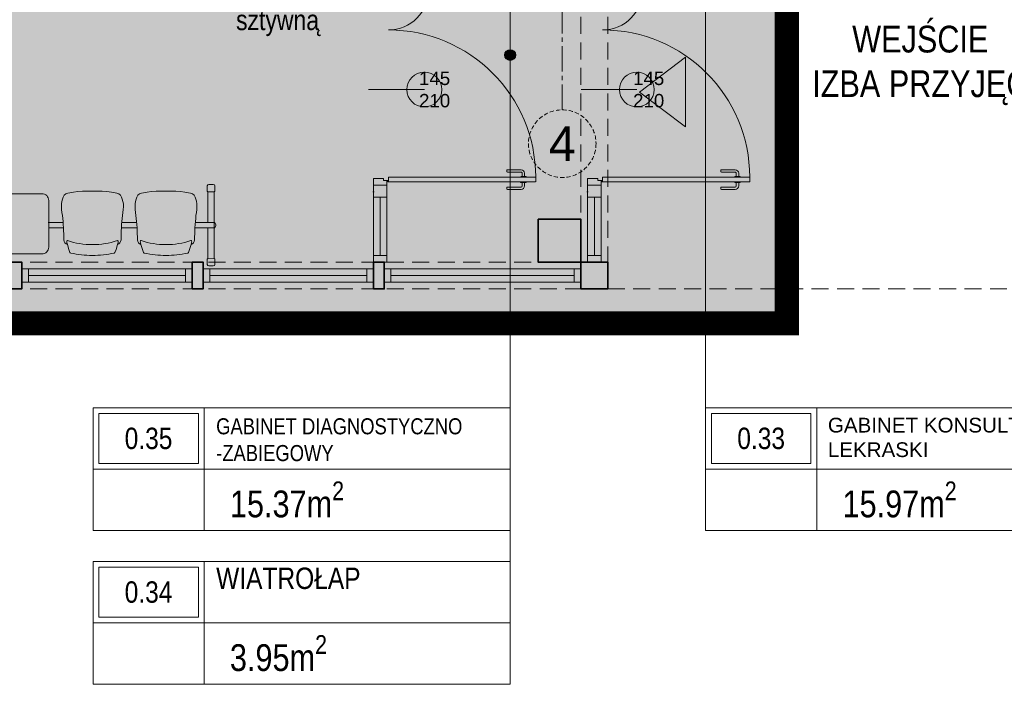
# Model space of a CAD drawing. Header units: millimetres. Extents: x -9409 to 0, y -5353 to 3057.
# Tile 12 of 256: x -8618 to -7882, y -3999 to -3502. Entities that reach past the tile are written whole.
import ezdxf
from ezdxf.enums import TextEntityAlignment as Align

# ---------------------------------------------------------------- set-up
doc = ezdxf.new("R2010")
doc.units = ezdxf.units.MM
for name, pattern in [('ACAD_ISO02W100', [15, 12, -3]), ('CACHE2', [4.7625, 3.175, -1.5875]), ('CENTER2', [28.575, 19.05, -3.175, 3.175, -3.175]), ('DASHED', [19.05, 12.7, -6.35]), ('DASHED2', [0.375, 0.25, -0.125])]:
    doc.linetypes.add(name, pattern=pattern)
for name, color, linetype in [('_okna last okna', 251, 'Continuous'), ('aranżacja Martela', 6, 'Continuous'), ('sq_sc.kurtynowa', 4, 'Continuous')]:
    doc.layers.add(name, color=color, linetype=linetype)
for name, color, linetype, lineweight in [('A-AREA-____-IDEN', 81, 'Continuous', 5), ('A-AREA-IDEN', 7, 'Continuous', 9), ('SQ_Drzwi', 170, 'Continuous', 9), ('SQ_HATCH', 140, 'Continuous', 13), ('SQ_ISTN.Ściany', 140, 'Continuous', 35), ('SQ_Nadproża', 112, 'DASHED', 13), ('Sq_Okna', 170, 'Continuous', 9), ('SQ_Opisy', 7, 'Continuous', 18), ('SQ_Osie', 220, 'CENTER2', 9), ('SQ_PROJ.Ściany', 7, 'Continuous', 35), ('SQ_TECHNOLOGIA', 251, 'Continuous', 9), ('SQ_ZAKRES_OPRACOWANIA', 7, 'ACAD_ISO02W100', 20)]:
    doc.layers.add(name, color=color, linetype=linetype, lineweight=lineweight)
doc.layers.add('SQ_Widok', color=7, linetype='DASHED', lineweight=15, true_color=0x474747)
doc.styles.add('Arial Narrow_2', font='ARIALN.TTF', dxfattribs={"height": 20})
doc.styles.get("Standard").update_dxf_attribs({"font": 'arial.ttf'})

# ---------------------------------------------------------------- blocks, each defined once
blk = doc.blocks.new('ET_pom_prokocim 1_200 - SZEROKA --4287470-__- 0_00 parter')
at = {"layer": 'A-AREA-____-IDEN'}
blk.add_line((2.943, 0.629), (2.943, -1.377), dxfattribs=at)
blk.add_wipeout([(-3.629, 2.634), (10, 2.634), (10, -1.377), (-3.629, -1.377)])
for p, q in [((-3.629, -1.377), (-3.629, 2.634)), ((-3.629, 2.634), (10, 2.634)), ((0, 0.629), (0, 2.634)), ((10, 2.634), (10, -1.377)), ((-3.629, 0.629), (0, 0.629)), ((0, 0.629), (0, -1.377)), ((10, 0.629), (0, 0.629)), ((10, -1.377), (-3.629, -1.377))]:
    blk.add_line(p, q, dxfattribs=at)
blk.add_lwpolyline([(-3.441, 0.817), (-0.188, 0.817), (-0.188, 2.446), (-3.441, 2.446)], close=True, dxfattribs=at)
blk = doc.blocks.new('point')
at = {"layer": 'A-AREA-____-IDEN', "lineweight": -2}
h = blk.add_hatch(color=256, dxfattribs=at)
h.dxf.hatch_style = 1
edge = h.paths.add_edge_path()
edge.add_arc((0, 0), 4, 0, 360)
blk.add_circle((0, 0), 4, dxfattribs=at)
blk = doc.blocks.new('KLAMKA')
for p, q in [((-10, -18.4), (-10, -7)), ((-8, -18.4), (-8, -7)), ((-4.32, -4), (-7, -4)), ((-4.32, -6), (-7, -6)), ((-4.32, -3.09), (-4.32, -6.91)), ((-3.5, -2.49), (-3.72, -2.49)), ((-3.5, -7.51), (-3.72, -7.51)), ((0, -2.49), (0.22, -2.49)), ((0, -7.51), (0.22, -7.51)), ((0.82, -3.09), (0.82, -6.91)), ((3.5, -4), (0.82, -4)), ((3.5, -6), (0.82, -6)), ((4.5, -18.4), (4.5, -7)), ((6.5, -18.4), (6.5, -7)), ((-8.6, -19), (-9.4, -19)), ((5.9, -19), (5.1, -19))]:
    blk.add_line(p, q)
for centre, radius, start, end in [((-7, -7), 3, 90, 180), ((-7, -7), 1, 90, 180), ((-3.72, -3.09), 0.6, 90, 180), ((-3.72, -6.91), 0.6, 180, 270), ((0.22, -3.09), 0.6, 0, 90), ((0.22, -6.91), 0.6, 270, 360), ((3.5, -7), 3, 360, 90), ((3.5, -7), 1, 0, 90), ((-9.4, -18.4), 0.6, 180, 270), ((-8.6, -18.4), 0.6, 270, 360), ((5.1, -18.4), 0.6, 180, 270), ((5.9, -18.4), 0.6, 270, 360)]:
    blk.add_arc(centre, radius, start, end)
blk = doc.blocks.new('osie bud A')
at = {"layer": 'SQ_Osie'}
blk.add_line((24794.3, 19372.6), (24794.3, 17597.31), dxfattribs=at)
at = {"layer": 'SQ_Osie', "linetype": 'ByBlock'}
blk.add_circle((24794.25, 19397.85), 25.25, dxfattribs=at)
at = {"layer": 'SQ_Osie'}
blk.add_text('4', height=26, rotation=180, dxfattribs=at).set_placement((24794.25, 19397.85), align=Align.MIDDLE_CENTER)
blk = doc.blocks.new('stan projektowany')
at = {"layer": 'SQ_HATCH'}
h = blk.add_hatch(dxfattribs=at)
h.set_pattern_fill('ANGLE')
h.set_pattern_definition([(0, (-10464.962, 6233.929), (0, 6.985), [5.08, -1.905]), (90, (-10464.962, 6233.929), (-6.985, 4e-16), [5.08, -1.905])])
h.paths.add_polyline_path([(-15233.14, 8198.65), (-15198.14, 8198.65), (-15176.65, 8198.65), (-15176.65, 8216.15), (-15144.65, 8216.15), (-15144.65, 8147.15), (-15144.65, 7886.15), (-15144.65, 7837.15), (-15144.65, 7734.77), (-15104.65, 7734.77), (-15104.65, 10535.59), (-15737.65, 10535.59), (-15737.65, 10615.59), (-15789.65, 10615.59), (-16075.65, 10615.59), (-16075.65, 9587.27), (-16120.11, 9587.27), (-16120.11, 9436.61), (-16071.65, 9436.61), (-16071.65, 9307.59), (-16259.65, 9307.59), (-16259.65, 8898.65), (-16704.65, 8898.65), (-16704.65, 7768.15), (-16704.65, 7751.82), (-16685.57, 7751.82), (-16685.57, 7130.61), (-16718.15, 7131.63), (-16718.15, 7178.15), (-16999.65, 7178.15), (-16999.65, 7808.15), (-19394.65, 7808.15), (-19394.65, 6211.23), (-19462.48, 6211.23), (-19462.48, 5925.46), (-18509.26, 5925.46), (-18509.26, 6211.23), (-17103.03, 6223.02), (-17103.03, 5881.49), (-15104.65, 5873.27), (-15104.65, 7734.77), (-15144.65, 7734.77), (-15144.65, 7707.15), (-15176.65, 7707.15), (-15176.65, 7706.65), (-15176.65, 7706.65), (-15259.89, 7706.65), (-15259.87, 7706.75), (-15259.87, 7707.15), (-15292.71, 7707.15), (-15292.71, 7696.65), (-15292.7, 7696.65), (-15292.71, 7706.65), (-15297.71, 7706.65), (-15297.7, 7699.45, 0.414214), (-15297.4, 7699.15), (-15296.5, 7699.15, -0.414214), (-15296.2, 7698.85), (-15296.2, 7696.95, 0.527766), (-15295.86, 7696.59, -0.450501), (-15295.27, 7696.07, -0.414104), (-15295.79, 7695.54), (-15295.07, 7695.5), (-15295.79, 7695.54, -0.414323), (-15296.32, 7696.07, -0.409171), (-15295.87, 7696.65, -0.450389), (-15296.2, 7696.95), (-15296.2, 7698.85, 0.414214), (-15296.5, 7699.15), (-15297.4, 7699.15, -0.414214), (-15297.7, 7699.45), (-15297.71, 7706.65), (-15292.71, 7706.65), (-15292.71, 7707.15), (-15259.87, 7707.15), (-15259.87, 7734.77), (-15473.3, 7734.77), (-15473.3, 7771.14, -0.414214), (-15477.3, 7775.14, -1), (-15469.3, 7775.14, -0.414214), (-15473.3, 7771.14), (-15473.3, 7749.3), (-15457.7, 7749.3), (-15457.7, 7760.15), (-15457.96, 7760.19), (-15457.96, 7773.87), (-15457.96, 7787.54), (-15457.7, 7799.3), (-15457.7, 7787.58), (-15431.62, 7791.36, -0.038172), (-15427.99, 7791.64, -0.032853), (-15424.84, 7791.44, -0.057631), (-15419.72, 7790.17, -0.057695), (-15415.53, 7788.02, -0.068919), (-15411.87, 7784.77, -0.070278), (-15409.44, 7780.92, -0.066142), (-15408.18, 7776.69, -0.045653), (-15407.94, 7773.2, -0.032968), (-15408.15, 7770.68, -0.068737), (-15409.44, 7766.28, -0.070278), (-15411.87, 7762.43, -0.068919), (-15415.53, 7759.18, -0.057695), (-15419.72, 7757.03, -0.057631), (-15424.84, 7755.76, -0.032853), (-15427.99, 7755.56, -0.033182), (-15431.15, 7755.77), (-15457.7, 7760.15), (-15457.7, 7749.3), (-15473.3, 7749.3), (-15473.3, 7734.77), (-15259.87, 7734.77), (-15259.87, 7837.15), (-15259.9, 7837.15), (-15259.87, 7837.13), (-15176.65, 7837.15), (-15176.65, 7734.77), (-15144.65, 7734.77), (-15144.65, 7837.15), (-15144.65, 7886.15), (-15176.65, 7886.15), (-15176.65, 8147.15), (-15176.65, 8163.65), (-15198.14, 8163.65), (-15233.14, 8163.65)])
at = {"layer": 'SQ_HATCH', "linetype": 'ByBlock', "true_color": 0x939598}
blk.add_hatch(color=252, dxfattribs=at).paths.add_polyline_path([(-18663.12, 6003.23), (-18695.12, 6003.23), (-18695.12, 5971.23), (-18663.12, 5971.23)])
at = {"layer": 'SQ_Opisy'}
h = blk.add_hatch(color=7, dxfattribs=at)
h.dxf.hatch_style = 1
h.paths.add_polyline_path([(-18619.27, 6098.26), (-18584.94, 6072.25), (-18584.94, 6124.27)])
at = {"layer": '_okna last okna', "linetype": 'ByBlock'}
blk.add_line((-18818.13, 6028.73), (-18818.13, 6028.73), dxfattribs=at)
at = {"layer": 'SQ_Drzwi', "linetype": 'Continuous'}
for p, q in [((-18821.87, 6100.15), (-18780.18, 6100.15)), ((-18663.02, 6100.14), (-18621.33, 6100.14)), ((-18818.13, 6033.75), (-18810.92, 6033.75)), ((-18818.13, 6033.75), (-18818.13, 6028.75)), ((-18808.13, 6028.75), (-18818.13, 6028.75)), ((-18808.13, 6028.75), (-18818.13, 6028.75)), ((-18808.13, 6028.75), (-18818.13, 6028.75)), ((-18818.13, 6028.75), (-18818.13, 6019.74)), ((-18808.13, 6028.75), (-18818.13, 6028.75)), ((-18808.13, 6028.75), (-18818.13, 6028.75)), ((-18808.13, 6028.75), (-18818.13, 6028.75)), ((-18818.13, 6028.75), (-18818.13, 6019.74)), ((-18818.13, 6028.75), (-18818.13, 6019.74)), ((-18818.12, 5971.24), (-18818.12, 6028.73)), ((-18810.62, 6033.44), (-18810.62, 6032.54)), ((-18810.32, 6032.24), (-18808.42, 6032.24)), ((-18808.13, 6031.94), (-18808.13, 6028.75)), ((-18808.13, 6028.75), (-18808.13, 6019.74)), ((-18808.13, 6028.75), (-18808.13, 6019.74)), ((-18808.13, 6028.75), (-18808.13, 6019.74)), ((-18808.12, 6028.73), (-18808.13, 5971.24)), ((-18806.97, 6034.74), (-18697, 6034.74)), ((-18806.97, 6034.74), (-18806.97, 6031.24)), ((-18806.97, 6031.24), (-18697, 6031.24)), ((-18696.97, 6034.74), (-18696.97, 6031.24)), ((-18658.12, 6033.75), (-18650.91, 6033.75)), ((-18658.12, 6033.75), (-18658.12, 6028.75)), ((-18648.12, 6028.75), (-18658.12, 6028.75)), ((-18648.12, 6028.75), (-18658.12, 6028.75)), ((-18648.12, 6028.75), (-18658.12, 6028.75)), ((-18658.12, 6028.75), (-18658.12, 6019.74)), ((-18658.12, 6028.74), (-18658.12, 6019.73)), ((-18658.12, 5971.23), (-18658.12, 6028.72)), ((-18650.61, 6033.44), (-18650.61, 6032.54)), ((-18650.31, 6032.24), (-18648.41, 6032.24)), ((-18648.12, 6031.94), (-18648.12, 6028.75)), ((-18648.12, 6028.75), (-18648.12, 6019.74)), ((-18648.12, 6028.74), (-18648.12, 6019.73)), ((-18648.12, 6028.72), (-18648.12, 5971.23)), ((-18646.96, 6034.74), (-18536.99, 6034.74)), ((-18646.96, 6034.74), (-18646.96, 6031.24)), ((-18646.96, 6031.24), (-18536.99, 6031.24)), ((-18536.99, 6031.24), (-18536.99, 6034.74)), ((-18818.12, 6019.73), (-18808.13, 6019.73)), ((-18813.12, 6019.73), (-18813.13, 5976.24)), ((-18658.11, 6019.73), (-18648.12, 6019.73)), ((-18653.11, 6019.73), (-18653.12, 5976.23)), ((-18818.13, 5980.25), (-18818.13, 5971.24)), ((-18658.12, 5980.24), (-18658.12, 5971.23)), ((-19081.12, 5966.23), (-18953.62, 5966.23)), ((-18945.62, 5966.23), (-18818.13, 5966.23)), ((-18805.13, 5966.23), (-18663.12, 5966.23)), ((-18953.62, 5956.23), (-19081.12, 5956.23)), ((-19076.12, 5961.23), (-18958.62, 5961.23)), ((-18818.13, 5956.23), (-18945.62, 5956.23)), ((-18940.62, 5961.23), (-18823.13, 5961.23)), ((-18805.13, 5961.23), (-18668.12, 5961.23)), ((-18663.12, 5956.23), (-18805.13, 5956.23))]:
    blk.add_line(p, q, dxfattribs=at)
for points in [[(-18818.13, 5971.24), (-18818.13, 5976.24), (-18808.13, 5976.24), (-18808.13, 5971.24), (-18818.13, 5971.24)], [(-18658.12, 5971.23), (-18658.12, 5976.23), (-18648.12, 5976.23), (-18648.12, 5971.23), (-18658.12, 5971.23)], [(-19076.12, 5956.23), (-19081.12, 5956.23), (-19081.12, 5966.23), (-19076.12, 5966.23), (-19076.12, 5956.23)], [(-18953.62, 5956.23), (-18958.62, 5956.23), (-18958.62, 5966.23), (-18953.62, 5966.23), (-18953.62, 5956.23)], [(-18940.62, 5956.23), (-18945.62, 5956.23), (-18945.62, 5966.23), (-18940.62, 5966.23), (-18940.62, 5956.23)], [(-18818.13, 5956.23), (-18823.13, 5956.23), (-18823.13, 5966.23), (-18818.13, 5966.23), (-18818.13, 5956.23)], [(-18805.13, 5956.23), (-18810.13, 5956.23), (-18810.13, 5966.23), (-18805.13, 5966.23), (-18805.13, 5956.23)], [(-18663.12, 5956.23), (-18668.12, 5956.23), (-18668.12, 5966.23), (-18663.12, 5966.23), (-18663.12, 5956.23)]]:
    blk.add_lwpolyline(points, dxfattribs=at)
at = {"layer": 'SQ_Drzwi'}
for centre in [(-18780.18, 6100.15), (-18621.33, 6100.14)]:
    blk.add_circle(centre, 13, dxfattribs=at)
at = {"layer": 'SQ_Drzwi', "linetype": 'Continuous'}
for centre in [(-18807.54, 6031.76), (-18807.54, 6031.76), (-18647.53, 6031.76), (-18647.53, 6031.76)]:
    blk.add_circle(centre, 0.529, dxfattribs=at)
for centre, radius, start, end in [((-18806.97, 6174.74), 30, 270, 0), ((-18646.96, 6174.74), 30, 270, 0), ((-18806.97, 6034.74), 110, 0, 90), ((-18646.96, 6034.74), 110, 0, 90), ((-18810.93, 6033.44), 0.304, 0.27226, 89.27982), ((-18810.32, 6032.54), 0.3, 179.98155, 269.98155), ((-18808.42, 6031.95), 0.298, 359.73557, 90.11165), ((-18808.42, 6031.95), 0.298, 359.73557, 90.11165), ((-18650.92, 6033.44), 0.304, 0.27226, 89.27982), ((-18650.31, 6032.54), 0.3, 179.98155, 269.98155), ((-18648.41, 6031.95), 0.298, 359.73557, 90.11165), ((-18648.41, 6031.95), 0.298, 359.73557, 90.11165)]:
    blk.add_arc(centre, radius, start, end, dxfattribs=at)
at = {"layer": 'SQ_Nadproża'}
for p, q in [((-18663.12, 5951.23), (-18663.11, 6251.23)), ((-18643.12, 5951.23), (-18643.11, 6251.23)), ((-18643.12, 5971.23), (-19372.12, 5971.24)), ((-18643.12, 5951.23), (-19372.12, 5951.24))]:
    blk.add_line(p, q, dxfattribs=at)
at = {"layer": 'SQ_Opisy'}
blk.add_lwpolyline([(-18619.27, 6098.26), (-18584.94, 6072.25), (-18584.94, 6124.27)], close=True, dxfattribs=at)
at = {"layer": 'SQ_PROJ.Ściany'}
for points in [[(-18695.12, 6003.23), (-18663.12, 6003.23), (-18663.12, 5971.23), (-18695.12, 5971.23)], [(-19089.12, 5971.23), (-19081.12, 5971.23), (-19081.12, 5951.23), (-19089.12, 5951.23)], [(-18953.62, 5971.23), (-18945.62, 5971.23), (-18945.62, 5951.23), (-18953.62, 5951.23)], [(-18818.13, 5971.23), (-18810.13, 5971.23), (-18810.13, 5951.23), (-18818.13, 5951.23)]]:
    blk.add_lwpolyline(points, close=True, dxfattribs=at)
for points in [[(-18663.12, 5963.23), (-18663.12, 5971.23), (-18643.12, 5971.23), (-18643.12, 5963.23), (-18643.12, 5951.23)], [(-18643.12, 5951.23), (-18655.12, 5951.23), (-18663.12, 5951.23), (-18663.12, 5971.23), (-18655.12, 5971.23)]]:
    blk.add_lwpolyline(points, dxfattribs=at)
at = {"layer": 'sq_sc.kurtynowa'}
for p in [(-18818.13, 6023.74), (-18658.12, 6023.74), (-18663.12, 5975.23), (-18814.13, 5951.23)]:
    blk.add_point(p, dxfattribs=at)
at = {"layer": 'SQ_Widok', "linetype": 'DASHED'}
blk.add_line((-18643.12, 5951.23), (-17032.52, 5951.21), dxfattribs=at)
at = {"layer": 'SQ_ZAKRES_OPRACOWANIA', "color": 251, "linetype": 'DASHED2', "ltscale": 100, "true_color": 0x636466, "const_width": 18}
blk.add_lwpolyline([(-15104.65, 10541.71), (-15104.65, 7946.16), (-14458.39, 7942.46), (-14458.39, 5881.49), (-17103.03, 5881.49), (-17103.03, 6223.02), (-18509.26, 6211.23), (-18509.26, 5925.46), (-19462.48, 5925.46), (-19462.48, 6211.23), (-19394.65, 6211.23), (-19394.65, 7808.15), (-16999.65, 7808.15), (-16999.65, 7178.15), (-16704.65, 7178.15), (-16704.65, 7768.15), (-16704.65, 8898.65), (-16259.65, 8898.65), (-16259.65, 9307.59), (-16071.65, 9307.59), (-16071.65, 9436.61)], dxfattribs=at)
at = {"layer": 'SQ_Drzwi', "linetype": 'Continuous', "xscale": 0.8916850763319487, "yscale": 0.8916850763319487, "zscale": 0.8916850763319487, "rotation": 270.0154704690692}
for p in [(-18701.68, 6031.34), (-18541.67, 6031.34)]:
    blk.add_blockref('KLAMKA', p, dxfattribs=at)
at = {"layer": 'SQ_Osie', "linetype": 'CACHE2', "ltscale": 5, "rotation": 180}
blk.add_blockref('osie bud A', (6117.15, 25457.6), dxfattribs=at)
at = {"layer": 'A-AREA-IDEN', "insert": (-18889.9, 6174.82), "char_height": 15, "width": 90.1214, "attachment_point": 5, "style": 'Arial Narrow_2'}
blk.add_mtext('świetliki z rurą sztywną', dxfattribs=at)
at = {"layer": 'Sq_Okna', "linetype": 'Continuous', "char_height": 10, "attachment_point": 5}
for insert in [(-18801.03, 6100.15), (-18641.02, 6100.15)]:
    blk.add_mtext('\\pxi5.7025;145\\P210', dxfattribs=dict(at, insert=insert))
at = {"layer": 'SQ_Opisy', "char_height": 20, "attachment_point": 5, "style": 'Arial Narrow_2'}
for s, insert, width in [('WEJŚCIE\\PIZBA PRZYJĘĆ ', (-18409.48, 6118.18), 306.1304), ('PRZEZIERNE ZADASZENIE Z POLIWĘGLANU LITEGO/ SZKŁA BEZPIECZNEGO', (-17904.21, 5973.7), 1164.5764)]:
    blk.add_mtext(s, dxfattribs=dict(at, insert=insert, width=width))
blk = doc.blocks.new('day 4_stolik')
at = {"layer": 'SQ_TECHNOLOGIA'}
for p, q in [((985374, 197353.89), (985368.96, 197353.92)), ((985405.25, 197351.45), (985405.16, 197351.45)), ((985460.25, 197351.45), (985460.16, 197351.45)), ((985570.16, 197351.45), (985570.25, 197351.45)), ((985625.16, 197351.45), (985625.25, 197351.45)), ((985656.42, 197353.89), (985661.46, 197353.92)), ((985386.51, 197343.29), (985387.54, 197347.03)), ((985387.54, 197347.03), (985388.44, 197349.24)), ((985422.87, 197347.03), (985421.98, 197349.24)), ((985423.91, 197343.29), (985422.87, 197347.03)), ((985441.51, 197343.29), (985442.54, 197347.03)), ((985442.54, 197347.03), (985443.44, 197349.24)), ((985477.87, 197347.03), (985476.98, 197349.24)), ((985478.91, 197343.29), (985477.87, 197347.03)), ((985551.51, 197343.29), (985552.54, 197347.03)), ((985552.54, 197347.03), (985553.44, 197349.24)), ((985587.87, 197347.03), (985586.98, 197349.24)), ((985588.91, 197343.29), (985587.87, 197347.03)), ((985606.51, 197343.29), (985607.54, 197347.03)), ((985607.54, 197347.03), (985608.44, 197349.24)), ((985642.87, 197347.03), (985641.98, 197349.24)), ((985643.91, 197343.29), (985642.87, 197347.03)), ((985385.6, 197342.83), (985386.51, 197343.29)), ((985424.81, 197342.83), (985423.91, 197343.29)), ((985440.6, 197342.83), (985441.51, 197343.29)), ((985479.81, 197342.83), (985478.91, 197343.29)), ((985550.6, 197342.83), (985551.51, 197343.29)), ((985589.81, 197342.83), (985588.91, 197343.29)), ((985605.6, 197342.83), (985606.51, 197343.29)), ((985644.81, 197342.83), (985643.91, 197343.29)), ((985369.1, 197330.87), (985369.1, 197326.89)), ((985661.32, 197330.87), (985661.32, 197326.89)), ((985382.08, 197312.86), (985382.41, 197311.06)), ((985382.86, 197309.4), (985382.41, 197311.06)), ((985427.56, 197309.4), (985428.01, 197311.06)), ((985428.34, 197312.86), (985428.01, 197311.06)), ((985437.08, 197312.86), (985437.41, 197311.06)), ((985437.86, 197309.4), (985437.41, 197311.06)), ((985482.56, 197309.4), (985483.01, 197311.06)), ((985483.34, 197312.86), (985483.01, 197311.06)), ((985547.08, 197312.86), (985547.41, 197311.06)), ((985547.86, 197309.4), (985547.41, 197311.06)), ((985592.56, 197309.4), (985593.01, 197311.06)), ((985593.34, 197312.86), (985593.01, 197311.06)), ((985602.08, 197312.86), (985602.41, 197311.06)), ((985602.86, 197309.4), (985602.41, 197311.06)), ((985647.56, 197309.4), (985648.01, 197311.06)), ((985648.34, 197312.86), (985648.01, 197311.06)), ((985369.09, 197303.86), (985374, 197303.85)), ((985391.05, 197304.13), (985386.95, 197304.86)), ((985394.3, 197303.77), (985391.05, 197304.13)), ((985397.91, 197303.5), (985394.3, 197303.77)), ((985401.56, 197303.35), (985397.91, 197303.5)), ((985405.2, 197303.37), (985401.56, 197303.35)), ((985405.21, 197303.37), (985408.85, 197303.35)), ((985408.85, 197303.35), (985412.51, 197303.5)), ((985412.51, 197303.5), (985416.12, 197303.77)), ((985416.12, 197303.77), (985419.37, 197304.13)), ((985419.37, 197304.13), (985423.46, 197304.86)), ((985446.05, 197304.13), (985441.95, 197304.86)), ((985449.3, 197303.77), (985446.05, 197304.13)), ((985452.91, 197303.5), (985449.3, 197303.77)), ((985456.56, 197303.35), (985452.91, 197303.5)), ((985460.2, 197303.37), (985456.56, 197303.35)), ((985460.21, 197303.37), (985463.85, 197303.35)), ((985463.85, 197303.35), (985467.51, 197303.5)), ((985467.51, 197303.5), (985471.12, 197303.77)), ((985471.12, 197303.77), (985474.37, 197304.13)), ((985474.37, 197304.13), (985478.46, 197304.86)), ((985556.05, 197304.13), (985551.95, 197304.86)), ((985559.3, 197303.77), (985556.05, 197304.13)), ((985562.91, 197303.5), (985559.3, 197303.77)), ((985566.56, 197303.35), (985562.91, 197303.5)), ((985570.2, 197303.37), (985566.56, 197303.35)), ((985570.21, 197303.37), (985573.85, 197303.35)), ((985573.85, 197303.35), (985577.51, 197303.5)), ((985577.51, 197303.5), (985581.12, 197303.77)), ((985581.12, 197303.77), (985584.37, 197304.13)), ((985584.37, 197304.13), (985588.46, 197304.86)), ((985611.05, 197304.13), (985606.95, 197304.86)), ((985614.3, 197303.77), (985611.05, 197304.13)), ((985617.91, 197303.5), (985614.3, 197303.77)), ((985621.56, 197303.35), (985617.91, 197303.5)), ((985625.2, 197303.37), (985621.56, 197303.35)), ((985625.21, 197303.37), (985628.85, 197303.35)), ((985628.85, 197303.35), (985632.51, 197303.5)), ((985632.51, 197303.5), (985636.12, 197303.77)), ((985636.12, 197303.77), (985639.37, 197304.13)), ((985639.37, 197304.13), (985643.46, 197304.86)), ((985661.33, 197303.86), (985656.42, 197303.85))]:
    blk.add_line(p, q, dxfattribs=at)
for points in [[(985367.88, 197328.87), (985367.88, 197329.21), (985368.58, 197330.87), (985369.1, 197330.87), (985369.09, 197353.88), (985368.83, 197353.95), (985368.67, 197354.1), (985368.68, 197358.2, -0.361625), (985369.83, 197359.31), (985373.23, 197359.31, -0.365139), (985374.4, 197358.18), (985374.4, 197354.11), (985374.24, 197353.95), (985374, 197353.89), (985374, 197330.87)], [(985662.54, 197328.87), (985662.54, 197329.21), (985661.84, 197330.87), (985661.32, 197330.87), (985661.33, 197353.88), (985661.59, 197353.95), (985661.74, 197354.1), (985661.74, 197358.2, 0.361625), (985660.58, 197359.31), (985657.18, 197359.31, 0.365139), (985656.02, 197358.18), (985656.02, 197354.11), (985656.18, 197353.95), (985656.42, 197353.89), (985656.42, 197330.87)], [(985386.51, 197343.29, 0.297014), (985383.84, 197339.89)], [(985386.51, 197343.29), (985386.07, 197341.89, 0.155813), (985386.07, 197340.82), (985386.16, 197340.59), (985386.25, 197340.47, 0.349321), (985386.57, 197340.38, -0.081607), (985405.19, 197343.42)], [(985423.91, 197343.29), (985424.35, 197341.89, -0.155813), (985424.35, 197340.82), (985424.26, 197340.59), (985424.17, 197340.47, -0.349321), (985423.85, 197340.38, 0.081607), (985405.23, 197343.42)], [(985423.91, 197343.29, -0.297014), (985426.58, 197339.89)], [(985441.51, 197343.29, 0.297014), (985438.84, 197339.89)], [(985441.51, 197343.29), (985441.07, 197341.89, 0.155813), (985441.07, 197340.82), (985441.16, 197340.59), (985441.25, 197340.47, 0.349321), (985441.57, 197340.38, -0.081607), (985460.19, 197343.42)], [(985478.91, 197343.29), (985479.35, 197341.89, -0.155813), (985479.35, 197340.82), (985479.26, 197340.59), (985479.17, 197340.47, -0.349321), (985478.85, 197340.38, 0.081607), (985460.23, 197343.42)], [(985478.91, 197343.29, -0.297014), (985481.58, 197339.89)], [(985551.51, 197343.29, 0.297014), (985548.84, 197339.89)], [(985551.51, 197343.29), (985551.07, 197341.89, 0.155813), (985551.07, 197340.82), (985551.16, 197340.59), (985551.25, 197340.47, 0.349321), (985551.57, 197340.38, -0.081607), (985570.19, 197343.42)], [(985588.91, 197343.29), (985589.35, 197341.89, -0.155813), (985589.35, 197340.82), (985589.26, 197340.59), (985589.17, 197340.47, -0.349321), (985588.85, 197340.38, 0.081607), (985570.23, 197343.42)], [(985588.91, 197343.29, -0.297014), (985591.58, 197339.89)], [(985606.51, 197343.29, 0.297014), (985603.84, 197339.89)], [(985606.51, 197343.29), (985606.07, 197341.89, 0.155813), (985606.07, 197340.82), (985606.16, 197340.59), (985606.25, 197340.47, 0.349321), (985606.57, 197340.38, -0.081607), (985625.19, 197343.42)], [(985643.91, 197343.29), (985644.35, 197341.89, -0.155813), (985644.35, 197340.82), (985644.26, 197340.59), (985644.17, 197340.47, -0.349321), (985643.85, 197340.38, 0.081607), (985625.23, 197343.42)], [(985643.91, 197343.29, -0.297014), (985646.58, 197339.89)], [(985367.88, 197328.87), (985367.88, 197328.53), (985368.58, 197326.87), (985369.1, 197326.87), (985369.09, 197303.86), (985368.83, 197303.79), (985368.67, 197303.64), (985368.68, 197299.54, 0.361625), (985369.83, 197298.43), (985373.23, 197298.43, 0.365139), (985374.4, 197299.57), (985374.4, 197303.64), (985374.24, 197303.79), (985374, 197303.85), (985374, 197326.89)], [(985662.54, 197328.87), (985662.54, 197328.53), (985661.84, 197326.87), (985661.32, 197326.87), (985661.33, 197303.86), (985661.59, 197303.79), (985661.74, 197303.64), (985661.74, 197299.54, -0.361625), (985660.58, 197298.43), (985657.18, 197298.43, -0.365139), (985656.02, 197299.57), (985656.02, 197303.64), (985656.18, 197303.79), (985656.42, 197303.85), (985656.42, 197326.89)]]:
    blk.add_lwpolyline(points, format="xyb", dxfattribs=at)
blk.add_lwpolyline([(985492.54, 197345.34), (985492.54, 197310.34, 0.414214), (985497.54, 197305.34), (985532.54, 197305.34, 0.414214), (985537.54, 197310.34), (985537.54, 197345.34, 0.414214), (985532.54, 197350.34), (985497.54, 197350.34, 0.414214)], format="xyb", close=True, dxfattribs=at)
for points in [[(985369.1, 197330.87), (985383.56, 197330.87)], [(985426.86, 197330.87), (985438.56, 197330.87)], [(985481.86, 197330.87), (985492.54, 197330.87)], [(985537.54, 197330.87), (985548.56, 197330.87)], [(985591.86, 197330.87), (985603.56, 197330.87)], [(985646.86, 197330.87), (985661.32, 197330.87), (985661.32, 197326.89), (985647.13, 197326.89)], [(985383.28, 197326.89), (985369.1, 197326.89)], [(985438.28, 197326.89), (985427.13, 197326.89)], [(985492.54, 197326.89), (985482.13, 197326.89)], [(985548.28, 197326.89), (985537.13, 197326.89)], [(985603.28, 197326.89), (985592.13, 197326.89)]]:
    blk.add_lwpolyline(points, dxfattribs=at)
for centre, radius, start, end in [((985404.74, 197279.1), 72.34, 89.66512, 102.56228), ((985405.68, 197279.1), 72.34, 77.43772, 90.33488), ((985459.74, 197279.1), 72.34, 89.66512, 102.56228), ((985460.68, 197279.1), 72.34, 77.43772, 90.33488), ((985569.74, 197279.1), 72.34, 89.66512, 102.56228), ((985570.68, 197279.1), 72.34, 77.43772, 90.33488), ((985624.74, 197279.1), 72.34, 89.66512, 102.56228), ((985625.68, 197279.1), 72.34, 77.43772, 90.33488), ((985389.34, 197348.74), 1.03, 108.78677, 150.82459), ((985421.08, 197348.74), 1.03, 29.17541, 71.21323), ((985444.34, 197348.74), 1.03, 108.78677, 150.82459), ((985476.08, 197348.74), 1.03, 29.17541, 71.21323), ((985554.34, 197348.74), 1.03, 108.78677, 150.82459), ((985586.08, 197348.74), 1.03, 29.17541, 71.21323), ((985609.34, 197348.74), 1.03, 108.78677, 150.82459), ((985641.08, 197348.74), 1.03, 29.17541, 71.21323), ((985207.85, 197340.86), 175.99, 353.73122, 359.68286), ((985602.57, 197340.86), 175.99, 180.31714, 186.26878), ((985262.85, 197340.86), 175.99, 353.73122, 359.68286), ((985657.57, 197340.86), 175.99, 180.31714, 186.26878), ((985372.85, 197340.86), 175.99, 353.73122, 359.68286), ((985767.57, 197340.86), 175.99, 180.31714, 186.26878), ((985427.85, 197340.86), 175.99, 353.73122, 359.68286), ((985822.57, 197340.86), 175.99, 180.31714, 186.26878), ((985418.7, 197314.32), 36.65, 168.47634, 182.29248), ((985391.72, 197314.32), 36.65, 357.70752, 11.52366), ((985473.7, 197314.32), 36.65, 168.47634, 182.29248), ((985446.72, 197314.32), 36.65, 357.70752, 11.52366), ((985583.7, 197314.32), 36.65, 168.47634, 182.29248), ((985556.72, 197314.32), 36.65, 357.70752, 11.52366), ((985638.7, 197314.32), 36.65, 168.47634, 182.29248), ((985611.72, 197314.32), 36.65, 357.70752, 11.52366), ((985388.35, 197310.24), 5.56, 188.76173, 255.41333), ((985422.06, 197310.24), 5.56, 284.58667, 351.23827), ((985443.35, 197310.24), 5.56, 188.76173, 255.41333), ((985477.06, 197310.24), 5.56, 284.58667, 351.23827), ((985553.35, 197310.24), 5.56, 188.76173, 255.41333), ((985587.06, 197310.24), 5.56, 284.58667, 351.23827), ((985608.35, 197310.24), 5.56, 188.76173, 255.41333), ((985642.06, 197310.24), 5.56, 284.58667, 351.23827)]:
    blk.add_arc(centre, radius, start, end, dxfattribs=at)
blk = doc.blocks.new('WYPOSAŻENIE')
at = {"layer": 'aranżacja Martela', "xscale": -1, "rotation": 180.010885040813}
blk.add_blockref('day 4_stolik', (-981005.08, 193486.16), dxfattribs=at)

msp = doc.modelspace()

# ---------------------------------------------------------------- hatches: boundary and pattern name
at = {"layer": 'SQ_HATCH'}
h = msp.add_hatch(dxfattribs=at)
h.set_pattern_fill('ANGLE')
h.set_pattern_definition([(0, (0, -3420.361), (0, 6.985), [5.08, -1.905]), (90, (0, -3420.361), (-6.985, 4e-16), [5.08, -1.905])])
h.paths.add_polyline_path([(-4768.17, -1455.64), (-4733.17, -1455.64), (-4711.69, -1455.64), (-4711.69, -1438.14), (-4679.69, -1438.14), (-4679.69, -1507.14), (-4679.69, -1768.14), (-4679.69, -1817.14), (-4679.69, -1919.52), (-4639.69, -1919.52), (-4639.69, 881.3), (-5272.69, 881.3), (-5272.69, 961.3), (-5324.69, 961.3), (-5610.69, 961.3), (-5610.69, -67.02), (-5655.15, -67.02), (-5655.15, -217.68), (-5606.69, -217.68), (-5606.69, -346.7), (-5794.69, -346.7), (-5794.69, -755.64), (-6239.69, -755.64), (-6239.69, -1886.14), (-6239.69, -1902.47), (-6220.6, -1902.47), (-6220.6, -2523.68), (-6253.19, -2522.66), (-6253.19, -2476.14), (-6534.69, -2476.14), (-6534.69, -1846.14), (-8929.69, -1846.14), (-8929.69, -3443.06), (-8997.52, -3443.06), (-8997.52, -3728.83), (-8044.3, -3728.83), (-8044.3, -3443.06), (-6638.07, -3431.27), (-6638.07, -3772.8), (-4639.69, -3781.02), (-4639.69, -1919.52), (-4679.69, -1919.52), (-4679.69, -1947.14), (-4711.69, -1947.14), (-4711.69, -1947.64), (-4711.69, -1947.64), (-4794.93, -1947.64), (-4794.91, -1947.54), (-4794.91, -1947.14), (-4827.74, -1947.14), (-4827.74, -1957.64), (-4827.74, -1957.64), (-4827.74, -1947.64), (-4832.74, -1947.64), (-4832.74, -1954.84, 0.414214), (-4832.44, -1955.14), (-4831.54, -1955.14, -0.414214), (-4831.24, -1955.44), (-4831.24, -1957.34, 0.527766), (-4830.9, -1957.7, -0.450501), (-4830.3, -1958.22, -0.414104), (-4830.83, -1958.75), (-4830.11, -1958.79), (-4830.83, -1958.75, -0.414323), (-4831.36, -1958.22, -0.409171), (-4830.9, -1957.64, -0.450389), (-4831.24, -1957.34), (-4831.24, -1955.44, 0.414214), (-4831.54, -1955.14), (-4832.44, -1955.14, -0.414214), (-4832.74, -1954.84), (-4832.74, -1947.64), (-4827.74, -1947.64), (-4827.74, -1947.14), (-4794.91, -1947.14), (-4794.91, -1919.52), (-5008.34, -1919.52), (-5008.34, -1883.15, -0.414214), (-5012.34, -1879.15, -1), (-5004.34, -1879.15, -0.414214), (-5008.34, -1883.15), (-5008.34, -1904.99), (-4992.74, -1904.99), (-4992.74, -1894.14), (-4992.99, -1894.1), (-4992.99, -1880.42), (-4992.99, -1866.75), (-4992.74, -1854.99), (-4992.74, -1866.71), (-4966.66, -1862.93, -0.038172), (-4963.03, -1862.65, -0.032853), (-4959.88, -1862.85, -0.057631), (-4954.76, -1864.12, -0.057695), (-4950.57, -1866.27, -0.068919), (-4946.91, -1869.52, -0.070278), (-4944.47, -1873.37, -0.066142), (-4943.21, -1877.6, -0.045653), (-4942.98, -1881.09, -0.032968), (-4943.19, -1883.61, -0.068737), (-4944.47, -1888.01, -0.070278), (-4946.91, -1891.86, -0.068919), (-4950.57, -1895.11, -0.057695), (-4954.76, -1897.26, -0.057631), (-4959.88, -1898.53, -0.032853), (-4963.03, -1898.73, -0.033182), (-4966.19, -1898.52), (-4992.74, -1894.14), (-4992.74, -1904.99), (-5008.34, -1904.99), (-5008.34, -1919.52), (-4794.91, -1919.52), (-4794.91, -1817.14), (-4794.93, -1817.14), (-4794.91, -1817.16), (-4711.69, -1817.14), (-4711.69, -1919.52), (-4679.69, -1919.52), (-4679.69, -1817.14), (-4679.69, -1768.14), (-4711.69, -1768.14), (-4711.69, -1507.14), (-4711.69, -1490.64), (-4733.17, -1490.64), (-4768.17, -1490.64)])

# ---------------------------------------------------------------- block references
at = {"layer": 'A-AREA-____-IDEN', "lineweight": -2}
msp.add_blockref('point', (-8251.06, -3528.33), dxfattribs=at)
at = {"layer": 'A-AREA-____-IDEN', "lineweight": 18, "xscale": 22.88, "yscale": 22.88, "zscale": 22.88}
for p in [(-8479.86, -3852.21), (-8021.95, -3852.21)]:
    msp.add_blockref('ET_pom_prokocim 1_200 - SZEROKA --4287470-__- 0_00 parter', p, dxfattribs=at)
at = {"layer": 'SQ_ISTN.Ściany'}
msp.add_blockref('stan projektowany', (10464.96, -9654.29), dxfattribs=at)
at = {"layer": 'SQ_TECHNOLOGIA'}
msp.add_blockref('WYPOSAŻENIE', (-13165.94, 0), dxfattribs=at)

# ---------------------------------------------------------------- next in the draw order: linework, layer by layer
at = {"layer": 'A-AREA-____-IDEN'}
for p, q in [((-8251.06, -3998.57), (-8251.06, -3236.77)), ((-8104.98, -3883.71), (-8104.98, -3283.69))]:
    msp.add_line(p, q, dxfattribs=at)

# ---------------------------------------------------------------- next in the draw order: texts
at = {"layer": 'SQ_Opisy', "color": 7, "lineweight": 13}
for s, insert, char_height, width, attachment_point in [('{\\fArial Narrow|b0|i0|c238|p34;\\C256;GABINET DIAGNOSTYCZNO -ZABIEGOWY}', (-8470.85, -3799.76), 12, 198.1285, 1), ('\\pxql;GABINET KONSULTACYJNY LEKRASKI ', (-8013.6, -3799.4), 11, 221.2469, 1), ('\\pxt9;{\\fArial Narrow|b0|i0|c238|p34;\\C256;0.35}', (-8521.38, -3814.89), 16, 219.5957, 5), ('{\\fArial Narrow|b0|i0|c238|p34;\\C256;0.33}', (-8063.47, -3814.89), 16, 219.5957, 5)]:
    msp.add_mtext(s, dxfattribs=dict(at, insert=insert, char_height=char_height, width=width, attachment_point=attachment_point))
at = {"layer": 'SQ_PROJ.Ściany', "char_height": 20, "attachment_point": 1, "style": 'Arial Narrow_2'}
for s, insert in [('\\A1;15.37m{\\H0.7x;\\S2^ ;}', (-8460.57, -3846.97)), ('\\A1;15.97m{\\H0.7x;\\S2^ ;}', (-8002.66, -3846.97))]:
    msp.add_mtext(s, dxfattribs=dict(at, insert=insert))

# ---------------------------------------------------------------- next in the draw order: block references
at = {"layer": 'A-AREA-____-IDEN', "lineweight": 18, "xscale": 22.88, "yscale": 22.88, "zscale": 22.88}
msp.add_blockref('ET_pom_prokocim 1_200 - SZEROKA --4287470-__- 0_00 parter', (-8479.86, -3967.06), dxfattribs=at)

# ---------------------------------------------------------------- next in the draw order: texts
at = {"layer": 'SQ_Opisy', "color": 7, "lineweight": 13, "insert": (-8470.85, -3911.33), "char_height": 16, "width": 219.6018, "attachment_point": 1, "line_spacing_factor": 0.675}
msp.add_mtext('{\\fArial Narrow|b0|i0|c238|p34;\\C256;WIATROŁAP}', dxfattribs=at)
at = {"layer": 'SQ_Opisy', "color": 7, "lineweight": 13, "insert": (-8521.38, -3929.74), "char_height": 16, "width": 219.5957, "attachment_point": 5}
msp.add_mtext('\\pxt9;{\\fArial Narrow|b0|i0|c238|p34;\\C256;0.34}', dxfattribs=at)
at = {"layer": 'SQ_PROJ.Ściany', "insert": (-8460.57, -3961.82), "char_height": 20, "attachment_point": 1, "style": 'Arial Narrow_2'}
msp.add_mtext('\\A1;3.95m{\\H0.7x;\\S2^ ;}', dxfattribs=at)

doc.saveas('drawing.dxf')
